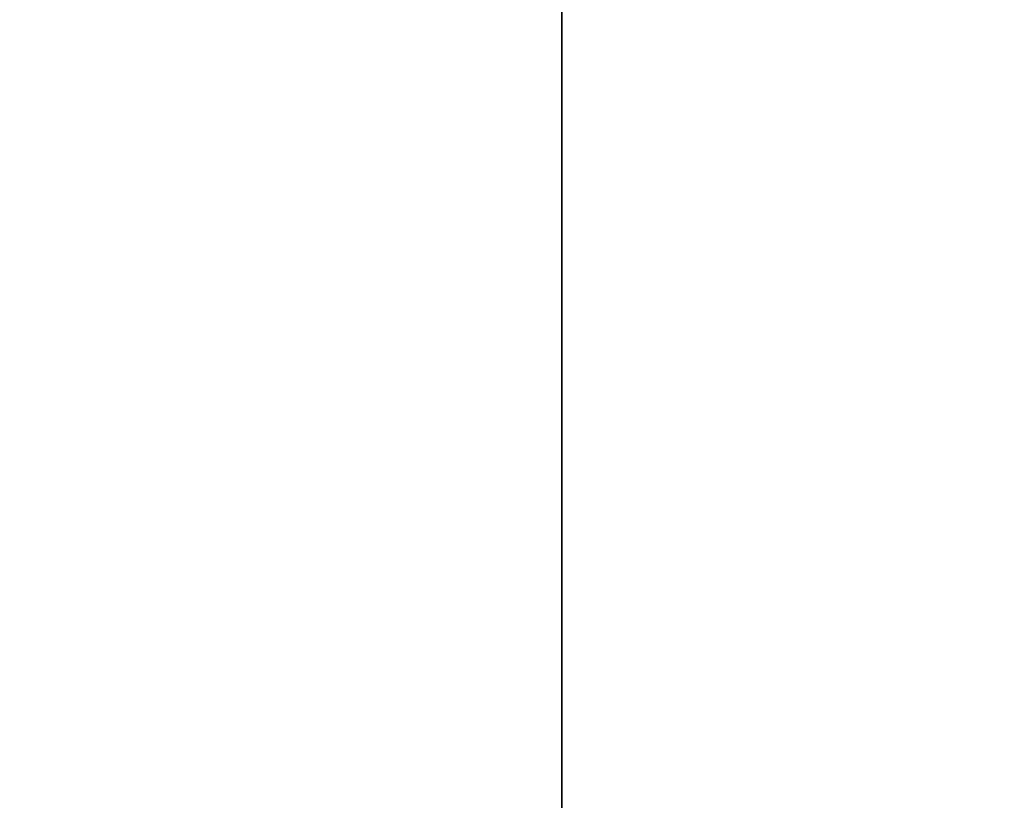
# Model space of a CAD drawing. Header units: millimetres. Extents: x 0 to 54, y -56 to 65.
# Tile 183 of 256: x 9.399 to 9.885, y -36.469 to -36.083. Entities that reach past the tile are written whole.
import ezdxf

# ---------------------------------------------------------------- set-up
doc = ezdxf.new("R2010")
doc.units = ezdxf.units.MM
doc.header["$LTSCALE"] = 25.4
doc.layers.get('0').update_dxf_attribs({"true_color": 0xff5454})

# ---------------------------------------------------------------- blocks, each defined once
blk = doc.blocks.new('SPIKE-LED-M-9100.STL')
at = {"color": 250, "true_color": 0x262626}
mesh = blk.add_polyface(dxfattribs=at)
corners = [(9.66676, -0.75321, 57.94577), (8.18879, -39.46565, 99.99559), (9.66676, -42.35318, 96.91296), (8.18879, 2.13433, 61.0284)]
mesh.append_faces([[corners[k] for k in face] for face in [(0, 1, 2), (1, 0, 3)]], dxfattribs={"vtx0": -1, "color": 250})
mesh = blk.add_polyface(dxfattribs=at)
corners = [(12.04755, -3.34351, 55.18046), (9.66676, -42.35318, 96.91296), (12.04755, -44.94348, 94.14765), (9.66676, -0.75321, 57.94577)]
mesh.append_faces([[corners[k] for k in face] for face in [(0, 1, 2), (1, 0, 3)]], dxfattribs={"vtx0": -1, "color": 250})
mesh = blk.add_polyface(dxfattribs=at)
corners = [(8.67586, -33.8227, 87.0038), (11.28489, -34.26387, 82.14452), (11.28489, -36.45335, 84.19542), (8.67586, -31.63323, 84.9529)]
mesh.append_faces([[corners[k] for k in face] for face in [(0, 1, 2), (1, 0, 3)]], dxfattribs={"vtx0": -1, "color": 250})
mesh = blk.add_polyface(dxfattribs=at)
corners = [(6.88463, -48.11033, 95.15514), (9.9937, -39.02304, 81.45211), (9.9937, -50.70023, 92.39027), (6.88463, -36.43314, 84.21699)]
mesh.append_faces([[corners[k] for k in face] for face in [(0, 1, 2), (1, 0, 3)]], dxfattribs={"vtx0": -1, "color": 250})

msp = doc.modelspace()

# ---------------------------------------------------------------- block references
at = {"color": 0}
msp.add_blockref('SPIKE-LED-M-9100.STL', (0, 0), dxfattribs=at)

doc.saveas('drawing.dxf')
